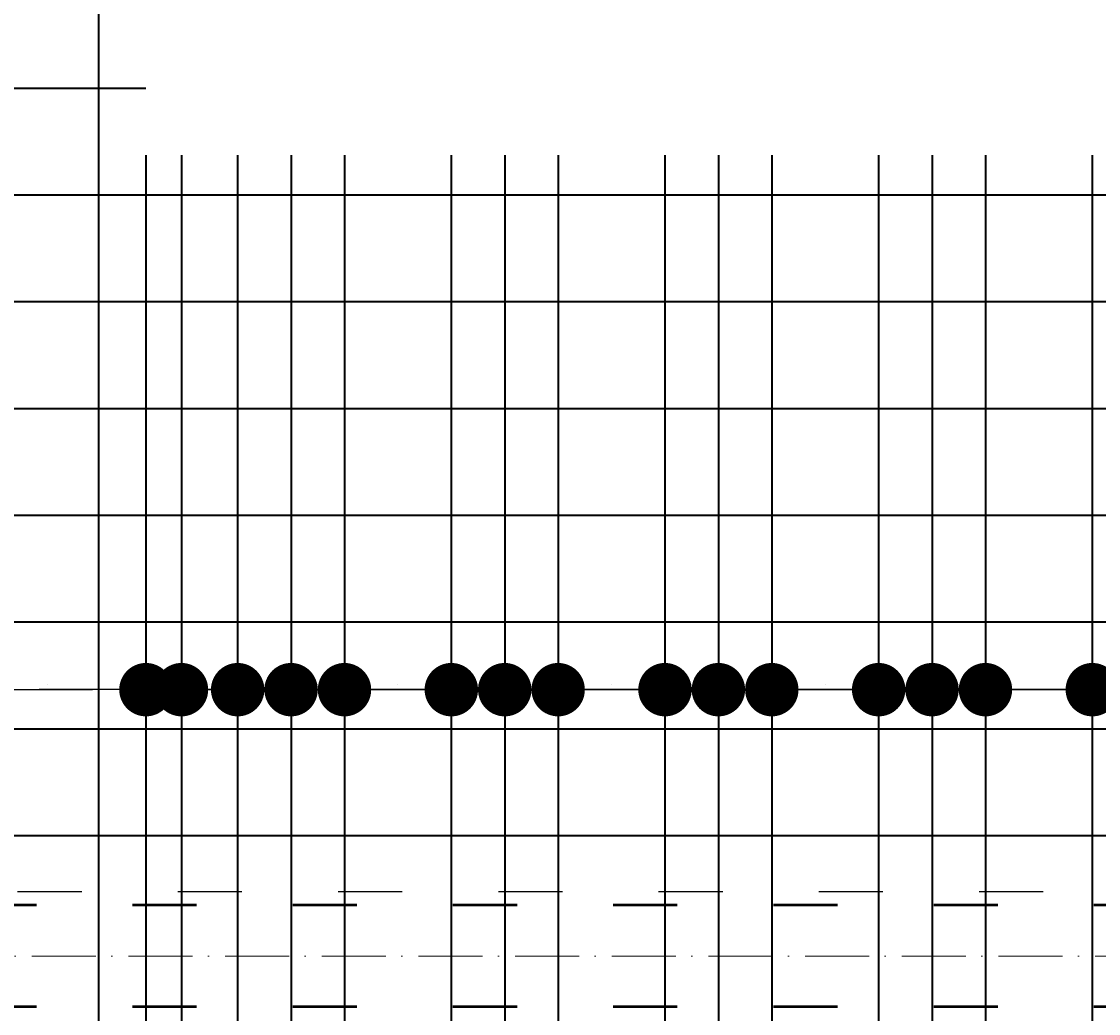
# Model space of a CAD drawing. Header units: millimetres. Extents: x 300938 to 312016, y 11971 to 20881.
# Tile 96 of 239: x 310455 to 310657, y 14688 to 14874. Entities that reach past the tile are written whole.
import ezdxf

# ---------------------------------------------------------------- set-up
doc = ezdxf.new("R2010")
doc.units = ezdxf.units.MM
doc.linetypes.add('ACAD_ISO03W100', pattern=[30, 12, -18])
doc.linetypes.add('ACAD_ISO10W100', pattern=[18, 12, -3, 0, -3])
for name, color, linetype, lineweight in [('konstrukcja wymiary', 1, 'Continuous', 13), ('osie', 5, 'ACAD_ISO10W100', 13), ('zbrojenie', 4, 'Continuous', 50), ('zbrojenie płyty', 141, 'Continuous', 35)]:
    doc.layers.add(name, color=color, linetype=linetype, lineweight=lineweight)
doc.layers.add('przerywane', color=6, linetype='ACAD_ISO03W100')
doc.styles.add('KONSTRUKCJA', font='romand.shx', dxfattribs={"oblique": 10})
doc.styles.get("Standard").update_dxf_attribs({"font": 'romand.shx', "oblique": 10})
doc.dimstyles.new('150', dxfattribs={"dimtxt": 10, "dimasz": 7, "dimexe": 1.25, "dimexo": 0.625, "dimgap": 3, "dimtad": 1, "dimdec": 0, "dimrnd": 0.5, "dimtxsty": 'KONSTRUKCJA', "dimblk": 'ARCHTICK', "dimcen": 2.5, "dimadec": 0, "dimazin": 0, "dimtfac": 1, "dimtdec": 0, "dimtix": 1, "dimtmove": 0, "dimatfit": 3, "dimfxl": 4, "dimfxlon": 1, "dimarcsym": 0})
doc.dimstyles.new('kropki', dxfattribs={"dimtxt": 0.001, "dimasz": 10, "dimexe": 1.25, "dimexo": 0.625, "dimgap": 1, "dimtad": 1, "dimtxsty": 'Standard', "dimblk": 'DOT', "dimcen": 2.5, "dimadec": 0, "dimazin": 0, "dimtfac": 1, "dimtmove": 0, "dimatfit": 3, "dimfxl": 1, "dimfxlon": 1, "dimarcsym": 0})

# ---------------------------------------------------------------- blocks, each defined once
blk = doc.blocks.new('_ArchTick')
at = {"color": 0, "linetype": 'ByBlock', "lineweight": 13, "const_width": 0.15}
blk.add_lwpolyline([(-0.5, -0.5), (0.5, 0.5)], dxfattribs=at)
blk = doc.blocks.new('*D2127')
at = {"layer": 'Defpoints', "color": 0, "transparency": 16777216}
for p in [(310572.63, 15501.22), (309884.63, 14520.22), (310572.63, 14393.22)]:
    blk.add_point(p, dxfattribs=at)
at = {"layer": 'konstrukcja wymiary', "color": 0, "lineweight": -2, "transparency": 16777216}
for p, q in [((309884.63, 15497.22), (309884.63, 15502.47)), ((310572.63, 15497.22), (310572.63, 15502.47)), ((309884.63, 15501.22), (310572.63, 15501.22))]:
    blk.add_line(p, q, dxfattribs=at)
at = {"layer": 'konstrukcja wymiary', "color": 0, "lineweight": -2, "transparency": 16777216, "xscale": 7, "yscale": 7, "zscale": 7, "rotation": 180}
blk.add_blockref('_ArchTick', (309884.63, 15501.22), dxfattribs=at)
at = {"layer": 'konstrukcja wymiary', "color": 0, "lineweight": -2, "transparency": 16777216, "xscale": 7, "yscale": 7, "zscale": 7}
blk.add_blockref('_ArchTick', (310572.63, 15501.22), dxfattribs=at)
at = {"layer": 'konstrukcja wymiary', "color": 0, "transparency": 16777216, "insert": (310228.63, 15509.22), "char_height": 10, "attachment_point": 5, "style": 'KONSTRUKCJA'}
blk.add_mtext('688', dxfattribs=at)
blk = doc.blocks.new('*D2128')
at = {"layer": 'Defpoints', "color": 0, "transparency": 16777216}
for p in [(310736.63, 15501.22), (310572.63, 14393.22), (310736.63, 14393.22)]:
    blk.add_point(p, dxfattribs=at)
at = {"layer": 'konstrukcja wymiary', "color": 0, "lineweight": -2, "transparency": 16777216}
for p, q in [((310572.63, 15497.22), (310572.63, 15502.47)), ((310736.63, 15497.22), (310736.63, 15502.47)), ((310572.63, 15501.22), (310736.63, 15501.22))]:
    blk.add_line(p, q, dxfattribs=at)
at = {"layer": 'konstrukcja wymiary', "color": 0, "lineweight": -2, "transparency": 16777216, "xscale": 7, "yscale": 7, "zscale": 7, "rotation": 180}
blk.add_blockref('_ArchTick', (310572.63, 15501.22), dxfattribs=at)
at = {"layer": 'konstrukcja wymiary', "color": 0, "lineweight": -2, "transparency": 16777216, "xscale": 7, "yscale": 7, "zscale": 7}
blk.add_blockref('_ArchTick', (310736.63, 15501.22), dxfattribs=at)
at = {"layer": 'konstrukcja wymiary', "color": 0, "transparency": 16777216, "insert": (310654.63, 15509.22), "char_height": 10, "attachment_point": 5, "style": 'KONSTRUKCJA'}
blk.add_mtext('164', dxfattribs=at)
blk = doc.blocks.new('_Dot')
at = {"color": 0, "linetype": 'ByBlock', "lineweight": -2}
blk.add_line((-0.5, 0), (-1, 0), dxfattribs=at)
at = {"color": 0, "linetype": 'ByBlock', "const_width": 0.5}
blk.add_lwpolyline([(-0.25, 0, 1), (0.25, 0, 1)], format="xyb", close=True, dxfattribs=at)
blk = doc.blocks.new('*D2710')
at = {"layer": 'Defpoints', "color": 0, "transparency": 16777216}
for p in [(310478.65, 14749.11), (310441.74, 14721.72), (310478.65, 14721.72)]:
    blk.add_point(p, dxfattribs=at)
at = {"layer": 'konstrukcja wymiary', "color": 0, "lineweight": -2, "transparency": 16777216}
for p, q in [((310441.74, 14748.11), (310441.74, 14750.36)), ((310478.65, 14748.11), (310478.65, 14750.36)), ((310451.74, 14749.11), (310468.65, 14749.11))]:
    blk.add_line(p, q, dxfattribs=at)
at = {"layer": 'konstrukcja wymiary', "color": 0, "lineweight": -2, "transparency": 16777216, "xscale": 10, "yscale": 10, "zscale": 10, "rotation": 180}
blk.add_blockref('_Dot', (310441.74, 14749.11), dxfattribs=at)
at = {"layer": 'konstrukcja wymiary', "color": 0, "lineweight": -2, "transparency": 16777216, "xscale": 10, "yscale": 10, "zscale": 10}
blk.add_blockref('_Dot', (310478.65, 14749.11), dxfattribs=at)
at = {"layer": 'konstrukcja wymiary', "color": 0, "transparency": 16777216, "insert": (310460.2, 14750.11), "char_height": 0.001, "attachment_point": 5}
blk.add_mtext('36,91', dxfattribs=at)
blk = doc.blocks.new('*D2711')
at = {"layer": 'Defpoints', "color": 0, "transparency": 16777216}
for p in [(310485.3, 14749.11), (310478.65, 14721.72), (310485.3, 14721.72)]:
    blk.add_point(p, dxfattribs=at)
at = {"layer": 'konstrukcja wymiary', "color": 0, "lineweight": -2, "transparency": 16777216}
for p, q in [((310478.65, 14748.11), (310478.65, 14750.36)), ((310485.3, 14748.11), (310485.3, 14750.36)), ((310468.65, 14749.11), (310458.65, 14749.11)), ((310478.65, 14749.11), (310485.3, 14749.11)), ((310495.3, 14749.11), (310505.3, 14749.11))]:
    blk.add_line(p, q, dxfattribs=at)
at = {"layer": 'konstrukcja wymiary', "color": 0, "lineweight": -2, "transparency": 16777216, "xscale": 10, "yscale": 10, "zscale": 10}
blk.add_blockref('_Dot', (310478.65, 14749.11), dxfattribs=at)
at = {"layer": 'konstrukcja wymiary', "color": 0, "lineweight": -2, "transparency": 16777216, "xscale": 10, "yscale": 10, "zscale": 10, "rotation": 180}
blk.add_blockref('_Dot', (310485.3, 14749.11), dxfattribs=at)
at = {"layer": 'konstrukcja wymiary', "color": 0, "transparency": 16777216, "insert": (310481.98, 14750.11), "char_height": 0.001, "attachment_point": 5}
blk.add_mtext('6,65', dxfattribs=at)
blk = doc.blocks.new('*D2712')
at = {"layer": 'Defpoints', "color": 0, "transparency": 16777216}
for p in [(310495.82, 14749.11), (310485.3, 14721.72), (310495.82, 14721.72)]:
    blk.add_point(p, dxfattribs=at)
at = {"layer": 'konstrukcja wymiary', "color": 0, "lineweight": -2, "transparency": 16777216}
for p, q in [((310485.3, 14748.11), (310485.3, 14750.36)), ((310495.82, 14748.11), (310495.82, 14750.36)), ((310475.3, 14749.11), (310465.3, 14749.11)), ((310485.3, 14749.11), (310495.82, 14749.11)), ((310505.82, 14749.11), (310515.82, 14749.11))]:
    blk.add_line(p, q, dxfattribs=at)
at = {"layer": 'konstrukcja wymiary', "color": 0, "lineweight": -2, "transparency": 16777216, "xscale": 10, "yscale": 10, "zscale": 10}
blk.add_blockref('_Dot', (310485.3, 14749.11), dxfattribs=at)
at = {"layer": 'konstrukcja wymiary', "color": 0, "lineweight": -2, "transparency": 16777216, "xscale": 10, "yscale": 10, "zscale": 10, "rotation": 180}
blk.add_blockref('_Dot', (310495.82, 14749.11), dxfattribs=at)
at = {"layer": 'konstrukcja wymiary', "color": 0, "transparency": 16777216, "insert": (310490.56, 14750.11), "char_height": 0.001, "attachment_point": 5}
blk.add_mtext('10,52', dxfattribs=at)
blk = doc.blocks.new('*D2713')
at = {"layer": 'Defpoints', "color": 0, "transparency": 16777216}
for p in [(310505.82, 14749.11), (310495.82, 14721.72), (310505.82, 14721.72)]:
    blk.add_point(p, dxfattribs=at)
at = {"layer": 'konstrukcja wymiary', "color": 0, "lineweight": -2, "transparency": 16777216}
for p, q in [((310495.82, 14748.11), (310495.82, 14750.36)), ((310505.82, 14748.11), (310505.82, 14750.36)), ((310485.82, 14749.11), (310475.82, 14749.11)), ((310495.82, 14749.11), (310505.82, 14749.11)), ((310515.82, 14749.11), (310525.82, 14749.11))]:
    blk.add_line(p, q, dxfattribs=at)
at = {"layer": 'konstrukcja wymiary', "color": 0, "lineweight": -2, "transparency": 16777216, "xscale": 10, "yscale": 10, "zscale": 10}
blk.add_blockref('_Dot', (310495.82, 14749.11), dxfattribs=at)
at = {"layer": 'konstrukcja wymiary', "color": 0, "lineweight": -2, "transparency": 16777216, "xscale": 10, "yscale": 10, "zscale": 10, "rotation": 180}
blk.add_blockref('_Dot', (310505.82, 14749.11), dxfattribs=at)
at = {"layer": 'konstrukcja wymiary', "color": 0, "transparency": 16777216, "insert": (310500.82, 14750.11), "char_height": 0.001, "attachment_point": 5}
blk.add_mtext('10', dxfattribs=at)
blk = doc.blocks.new('*D2714')
at = {"layer": 'Defpoints', "color": 0, "transparency": 16777216}
for p in [(310515.82, 14749.11), (310505.82, 14721.72), (310515.82, 14721.72)]:
    blk.add_point(p, dxfattribs=at)
at = {"layer": 'konstrukcja wymiary', "color": 0, "lineweight": -2, "transparency": 16777216}
for p, q in [((310505.82, 14748.11), (310505.82, 14750.36)), ((310515.82, 14748.11), (310515.82, 14750.36)), ((310495.82, 14749.11), (310485.82, 14749.11)), ((310505.82, 14749.11), (310515.82, 14749.11)), ((310525.82, 14749.11), (310535.82, 14749.11))]:
    blk.add_line(p, q, dxfattribs=at)
at = {"layer": 'konstrukcja wymiary', "color": 0, "lineweight": -2, "transparency": 16777216, "xscale": 10, "yscale": 10, "zscale": 10}
blk.add_blockref('_Dot', (310505.82, 14749.11), dxfattribs=at)
at = {"layer": 'konstrukcja wymiary', "color": 0, "lineweight": -2, "transparency": 16777216, "xscale": 10, "yscale": 10, "zscale": 10, "rotation": 180}
blk.add_blockref('_Dot', (310515.82, 14749.11), dxfattribs=at)
at = {"layer": 'konstrukcja wymiary', "color": 0, "transparency": 16777216, "insert": (310510.82, 14750.11), "char_height": 0.001, "attachment_point": 5}
blk.add_mtext('10', dxfattribs=at)
blk = doc.blocks.new('*D2715')
at = {"layer": 'Defpoints', "color": 0, "transparency": 16777216}
for p in [(310535.82, 14749.11), (310515.82, 14721.72), (310535.82, 14721.72)]:
    blk.add_point(p, dxfattribs=at)
at = {"layer": 'konstrukcja wymiary', "color": 0, "lineweight": -2, "transparency": 16777216}
for p, q in [((310515.82, 14748.11), (310515.82, 14750.36)), ((310535.82, 14748.11), (310535.82, 14750.36)), ((310505.82, 14749.11), (310495.82, 14749.11)), ((310515.82, 14749.11), (310535.82, 14749.11)), ((310545.82, 14749.11), (310555.82, 14749.11))]:
    blk.add_line(p, q, dxfattribs=at)
at = {"layer": 'konstrukcja wymiary', "color": 0, "lineweight": -2, "transparency": 16777216, "xscale": 10, "yscale": 10, "zscale": 10}
blk.add_blockref('_Dot', (310515.82, 14749.11), dxfattribs=at)
at = {"layer": 'konstrukcja wymiary', "color": 0, "lineweight": -2, "transparency": 16777216, "xscale": 10, "yscale": 10, "zscale": 10, "rotation": 180}
blk.add_blockref('_Dot', (310535.82, 14749.11), dxfattribs=at)
at = {"layer": 'konstrukcja wymiary', "color": 0, "transparency": 16777216, "insert": (310525.82, 14750.11), "char_height": 0.001, "attachment_point": 5}
blk.add_mtext('20', dxfattribs=at)
blk = doc.blocks.new('*D2716')
at = {"layer": 'Defpoints', "color": 0, "transparency": 16777216}
for p in [(310545.82, 14749.11), (310535.82, 14721.72), (310545.82, 14721.72)]:
    blk.add_point(p, dxfattribs=at)
at = {"layer": 'konstrukcja wymiary', "color": 0, "lineweight": -2, "transparency": 16777216}
for p, q in [((310535.82, 14748.11), (310535.82, 14750.36)), ((310545.82, 14748.11), (310545.82, 14750.36)), ((310525.82, 14749.11), (310515.82, 14749.11)), ((310535.82, 14749.11), (310545.82, 14749.11)), ((310555.82, 14749.11), (310565.82, 14749.11))]:
    blk.add_line(p, q, dxfattribs=at)
at = {"layer": 'konstrukcja wymiary', "color": 0, "lineweight": -2, "transparency": 16777216, "xscale": 10, "yscale": 10, "zscale": 10}
blk.add_blockref('_Dot', (310535.82, 14749.11), dxfattribs=at)
at = {"layer": 'konstrukcja wymiary', "color": 0, "lineweight": -2, "transparency": 16777216, "xscale": 10, "yscale": 10, "zscale": 10, "rotation": 180}
blk.add_blockref('_Dot', (310545.82, 14749.11), dxfattribs=at)
at = {"layer": 'konstrukcja wymiary', "color": 0, "transparency": 16777216, "insert": (310540.82, 14750.11), "char_height": 0.001, "attachment_point": 5}
blk.add_mtext('10', dxfattribs=at)
blk = doc.blocks.new('*D2717')
at = {"layer": 'Defpoints', "color": 0, "transparency": 16777216}
for p in [(310555.82, 14749.11), (310545.82, 14721.72), (310555.82, 14721.72)]:
    blk.add_point(p, dxfattribs=at)
at = {"layer": 'konstrukcja wymiary', "color": 0, "lineweight": -2, "transparency": 16777216}
for p, q in [((310545.82, 14748.11), (310545.82, 14750.36)), ((310555.82, 14748.11), (310555.82, 14750.36)), ((310535.82, 14749.11), (310525.82, 14749.11)), ((310545.82, 14749.11), (310555.82, 14749.11)), ((310565.82, 14749.11), (310575.82, 14749.11))]:
    blk.add_line(p, q, dxfattribs=at)
at = {"layer": 'konstrukcja wymiary', "color": 0, "lineweight": -2, "transparency": 16777216, "xscale": 10, "yscale": 10, "zscale": 10}
blk.add_blockref('_Dot', (310545.82, 14749.11), dxfattribs=at)
at = {"layer": 'konstrukcja wymiary', "color": 0, "lineweight": -2, "transparency": 16777216, "xscale": 10, "yscale": 10, "zscale": 10, "rotation": 180}
blk.add_blockref('_Dot', (310555.82, 14749.11), dxfattribs=at)
at = {"layer": 'konstrukcja wymiary', "color": 0, "transparency": 16777216, "insert": (310550.82, 14750.11), "char_height": 0.001, "attachment_point": 5}
blk.add_mtext('10', dxfattribs=at)
blk = doc.blocks.new('*D2718')
at = {"layer": 'Defpoints', "color": 0, "transparency": 16777216}
for p in [(310575.82, 14749.11), (310555.82, 14721.72), (310575.82, 14721.72)]:
    blk.add_point(p, dxfattribs=at)
at = {"layer": 'konstrukcja wymiary', "color": 0, "lineweight": -2, "transparency": 16777216}
for p, q in [((310555.82, 14748.11), (310555.82, 14750.36)), ((310575.82, 14748.11), (310575.82, 14750.36)), ((310545.82, 14749.11), (310535.82, 14749.11)), ((310555.82, 14749.11), (310575.82, 14749.11)), ((310585.82, 14749.11), (310595.82, 14749.11))]:
    blk.add_line(p, q, dxfattribs=at)
at = {"layer": 'konstrukcja wymiary', "color": 0, "lineweight": -2, "transparency": 16777216, "xscale": 10, "yscale": 10, "zscale": 10}
blk.add_blockref('_Dot', (310555.82, 14749.11), dxfattribs=at)
at = {"layer": 'konstrukcja wymiary', "color": 0, "lineweight": -2, "transparency": 16777216, "xscale": 10, "yscale": 10, "zscale": 10, "rotation": 180}
blk.add_blockref('_Dot', (310575.82, 14749.11), dxfattribs=at)
at = {"layer": 'konstrukcja wymiary', "color": 0, "transparency": 16777216, "insert": (310565.82, 14750.11), "char_height": 0.001, "attachment_point": 5}
blk.add_mtext('20', dxfattribs=at)
blk = doc.blocks.new('*D2719')
at = {"layer": 'Defpoints', "color": 0, "transparency": 16777216}
for p in [(310585.82, 14749.11), (310575.82, 14721.72), (310585.82, 14721.72)]:
    blk.add_point(p, dxfattribs=at)
at = {"layer": 'konstrukcja wymiary', "color": 0, "lineweight": -2, "transparency": 16777216}
for p, q in [((310575.82, 14748.11), (310575.82, 14750.36)), ((310585.82, 14748.11), (310585.82, 14750.36)), ((310565.82, 14749.11), (310555.82, 14749.11)), ((310575.82, 14749.11), (310585.82, 14749.11)), ((310595.82, 14749.11), (310605.82, 14749.11))]:
    blk.add_line(p, q, dxfattribs=at)
at = {"layer": 'konstrukcja wymiary', "color": 0, "lineweight": -2, "transparency": 16777216, "xscale": 10, "yscale": 10, "zscale": 10}
blk.add_blockref('_Dot', (310575.82, 14749.11), dxfattribs=at)
at = {"layer": 'konstrukcja wymiary', "color": 0, "lineweight": -2, "transparency": 16777216, "xscale": 10, "yscale": 10, "zscale": 10, "rotation": 180}
blk.add_blockref('_Dot', (310585.82, 14749.11), dxfattribs=at)
at = {"layer": 'konstrukcja wymiary', "color": 0, "transparency": 16777216, "insert": (310580.82, 14750.11), "char_height": 0.001, "attachment_point": 5}
blk.add_mtext('10', dxfattribs=at)
blk = doc.blocks.new('*D2720')
at = {"layer": 'Defpoints', "color": 0, "transparency": 16777216}
for p in [(310595.82, 14749.11), (310585.82, 14721.72), (310595.82, 14721.72)]:
    blk.add_point(p, dxfattribs=at)
at = {"layer": 'konstrukcja wymiary', "color": 0, "lineweight": -2, "transparency": 16777216}
for p, q in [((310585.82, 14748.11), (310585.82, 14750.36)), ((310595.82, 14748.11), (310595.82, 14750.36)), ((310575.82, 14749.11), (310565.82, 14749.11)), ((310585.82, 14749.11), (310595.82, 14749.11)), ((310605.82, 14749.11), (310615.82, 14749.11))]:
    blk.add_line(p, q, dxfattribs=at)
at = {"layer": 'konstrukcja wymiary', "color": 0, "lineweight": -2, "transparency": 16777216, "xscale": 10, "yscale": 10, "zscale": 10}
blk.add_blockref('_Dot', (310585.82, 14749.11), dxfattribs=at)
at = {"layer": 'konstrukcja wymiary', "color": 0, "lineweight": -2, "transparency": 16777216, "xscale": 10, "yscale": 10, "zscale": 10, "rotation": 180}
blk.add_blockref('_Dot', (310595.82, 14749.11), dxfattribs=at)
at = {"layer": 'konstrukcja wymiary', "color": 0, "transparency": 16777216, "insert": (310590.82, 14750.11), "char_height": 0.001, "attachment_point": 5}
blk.add_mtext('10', dxfattribs=at)
blk = doc.blocks.new('*D2721')
at = {"layer": 'Defpoints', "color": 0, "transparency": 16777216}
for p in [(310615.82, 14749.11), (310595.82, 14721.72), (310615.82, 14721.72)]:
    blk.add_point(p, dxfattribs=at)
at = {"layer": 'konstrukcja wymiary', "color": 0, "lineweight": -2, "transparency": 16777216}
for p, q in [((310595.82, 14748.11), (310595.82, 14750.36)), ((310615.82, 14748.11), (310615.82, 14750.36)), ((310585.82, 14749.11), (310575.82, 14749.11)), ((310595.82, 14749.11), (310615.82, 14749.11)), ((310625.82, 14749.11), (310635.82, 14749.11))]:
    blk.add_line(p, q, dxfattribs=at)
at = {"layer": 'konstrukcja wymiary', "color": 0, "lineweight": -2, "transparency": 16777216, "xscale": 10, "yscale": 10, "zscale": 10}
blk.add_blockref('_Dot', (310595.82, 14749.11), dxfattribs=at)
at = {"layer": 'konstrukcja wymiary', "color": 0, "lineweight": -2, "transparency": 16777216, "xscale": 10, "yscale": 10, "zscale": 10, "rotation": 180}
blk.add_blockref('_Dot', (310615.82, 14749.11), dxfattribs=at)
at = {"layer": 'konstrukcja wymiary', "color": 0, "transparency": 16777216, "insert": (310605.82, 14750.11), "char_height": 0.001, "attachment_point": 5}
blk.add_mtext('20', dxfattribs=at)
blk = doc.blocks.new('*D2722')
at = {"layer": 'Defpoints', "color": 0, "transparency": 16777216}
for p in [(310635.82, 14749.11), (310615.82, 14721.72), (310635.82, 14721.72)]:
    blk.add_point(p, dxfattribs=at)
at = {"layer": 'konstrukcja wymiary', "color": 0, "lineweight": -2, "transparency": 16777216}
for p, q in [((310615.82, 14748.11), (310615.82, 14750.36)), ((310635.82, 14748.11), (310635.82, 14750.36)), ((310605.82, 14749.11), (310595.82, 14749.11)), ((310615.82, 14749.11), (310635.82, 14749.11)), ((310645.82, 14749.11), (310655.82, 14749.11))]:
    blk.add_line(p, q, dxfattribs=at)
at = {"layer": 'konstrukcja wymiary', "color": 0, "lineweight": -2, "transparency": 16777216, "xscale": 10, "yscale": 10, "zscale": 10}
blk.add_blockref('_Dot', (310615.82, 14749.11), dxfattribs=at)
at = {"layer": 'konstrukcja wymiary', "color": 0, "lineweight": -2, "transparency": 16777216, "xscale": 10, "yscale": 10, "zscale": 10, "rotation": 180}
blk.add_blockref('_Dot', (310635.82, 14749.11), dxfattribs=at)
at = {"layer": 'konstrukcja wymiary', "color": 0, "transparency": 16777216, "insert": (310625.82, 14750.11), "char_height": 0.001, "attachment_point": 5}
blk.add_mtext('20', dxfattribs=at)
blk = doc.blocks.new('*D2723')
at = {"layer": 'Defpoints', "color": 0, "transparency": 16777216}
for p in [(310625.82, 14749.11), (310625.82, 14721.72), (310635.82, 14721.72)]:
    blk.add_point(p, dxfattribs=at)
at = {"layer": 'konstrukcja wymiary', "color": 0, "lineweight": -2, "transparency": 16777216}
for p, q in [((310625.82, 14748.11), (310625.82, 14750.36)), ((310635.82, 14748.11), (310635.82, 14750.36)), ((310615.82, 14749.11), (310605.82, 14749.11)), ((310635.82, 14749.11), (310625.82, 14749.11)), ((310645.82, 14749.11), (310655.82, 14749.11))]:
    blk.add_line(p, q, dxfattribs=at)
at = {"layer": 'konstrukcja wymiary', "color": 0, "lineweight": -2, "transparency": 16777216, "xscale": 10, "yscale": 10, "zscale": 10}
blk.add_blockref('_Dot', (310625.82, 14749.11), dxfattribs=at)
at = {"layer": 'konstrukcja wymiary', "color": 0, "lineweight": -2, "transparency": 16777216, "xscale": 10, "yscale": 10, "zscale": 10, "rotation": 180}
blk.add_blockref('_Dot', (310635.82, 14749.11), dxfattribs=at)
at = {"layer": 'konstrukcja wymiary', "color": 0, "transparency": 16777216, "insert": (310630.82, 14750.11), "char_height": 0.001, "attachment_point": 5}
blk.add_mtext('10', dxfattribs=at)
blk = doc.blocks.new('*D2724')
at = {"layer": 'Defpoints', "color": 0, "transparency": 16777216}
for p in [(310655.82, 14749.11), (310625.82, 14721.72), (310655.82, 14721.72)]:
    blk.add_point(p, dxfattribs=at)
at = {"layer": 'konstrukcja wymiary', "color": 0, "lineweight": -2, "transparency": 16777216}
for p, q in [((310625.82, 14748.11), (310625.82, 14750.36)), ((310655.82, 14748.11), (310655.82, 14750.36)), ((310635.82, 14749.11), (310645.82, 14749.11))]:
    blk.add_line(p, q, dxfattribs=at)
at = {"layer": 'konstrukcja wymiary', "color": 0, "lineweight": -2, "transparency": 16777216, "xscale": 10, "yscale": 10, "zscale": 10, "rotation": 180}
blk.add_blockref('_Dot', (310625.82, 14749.11), dxfattribs=at)
at = {"layer": 'konstrukcja wymiary', "color": 0, "lineweight": -2, "transparency": 16777216, "xscale": 10, "yscale": 10, "zscale": 10}
blk.add_blockref('_Dot', (310655.82, 14749.11), dxfattribs=at)
at = {"layer": 'konstrukcja wymiary', "color": 0, "transparency": 16777216, "insert": (310640.82, 14750.11), "char_height": 0.001, "attachment_point": 5}
blk.add_mtext('30', dxfattribs=at)
blk = doc.blocks.new('*D2725')
at = {"layer": 'Defpoints', "color": 0, "transparency": 16777216}
for p in [(310663.9, 14749.11), (310655.82, 14721.72), (310663.9, 14721.72)]:
    blk.add_point(p, dxfattribs=at)
at = {"layer": 'konstrukcja wymiary', "color": 0, "lineweight": -2, "transparency": 16777216}
for p, q in [((310655.82, 14748.11), (310655.82, 14750.36)), ((310663.9, 14748.11), (310663.9, 14750.36)), ((310645.82, 14749.11), (310635.82, 14749.11)), ((310655.82, 14749.11), (310663.9, 14749.11)), ((310673.9, 14749.11), (310683.9, 14749.11))]:
    blk.add_line(p, q, dxfattribs=at)
at = {"layer": 'konstrukcja wymiary', "color": 0, "lineweight": -2, "transparency": 16777216, "xscale": 10, "yscale": 10, "zscale": 10}
blk.add_blockref('_Dot', (310655.82, 14749.11), dxfattribs=at)
at = {"layer": 'konstrukcja wymiary', "color": 0, "lineweight": -2, "transparency": 16777216, "xscale": 10, "yscale": 10, "zscale": 10, "rotation": 180}
blk.add_blockref('_Dot', (310663.9, 14749.11), dxfattribs=at)
at = {"layer": 'konstrukcja wymiary', "color": 0, "transparency": 16777216, "insert": (310659.86, 14750.11), "char_height": 0.001, "attachment_point": 5}
blk.add_mtext('8,08', dxfattribs=at)

msp = doc.modelspace()

# ---------------------------------------------------------------- linework, layer by layer
at = {"layer": 'osie'}
msp.add_line((308773.963, 14699.224), (310778.683, 14699.224), dxfattribs=at)
at = {"layer": 'przerywane'}
msp.add_line((310736.631, 14711.224), (310340.631, 14711.224), dxfattribs=at)
at = {"layer": 'zbrojenie', "linetype": 'ACAD_ISO03W100'}
for p, q in [((310758.131, 14708.724), (308979.131, 14708.724)), ((310758.131, 14689.724), (308979.131, 14689.724))]:
    msp.add_line(p, q, dxfattribs=at)
at = {"layer": 'zbrojenie płyty'}
for p, q in [((310469.744, 15288.724), (310469.744, 14549.224)), ((309878.631, 14861.724), (310478.631, 14861.724)), ((310478.65, 14849.224), (310478.65, 14549.224)), ((310485.3, 14849.224), (310485.3, 14549.224)), ((310495.819, 14849.224), (310495.819, 14549.224)), ((310505.819, 14849.224), (310505.819, 14549.224)), ((310515.819, 14849.224), (310515.819, 14549.224)), ((310535.819, 14849.224), (310535.819, 14549.224)), ((310545.819, 14849.224), (310545.819, 14549.224)), ((310555.819, 14849.224), (310555.819, 14549.224)), ((310575.819, 14849.224), (310575.819, 14549.224)), ((310585.819, 14849.224), (310585.819, 14549.224)), ((310595.819, 14849.224), (310595.819, 14549.224)), ((310615.819, 14849.224), (310615.819, 14549.224)), ((310625.819, 14849.224), (310625.819, 14549.224)), ((310635.819, 14849.224), (310635.819, 14549.224)), ((310655.819, 14849.224), (310655.819, 14549.224)), ((310758.131, 14841.724), (309838.631, 14841.724)), ((310758.131, 14821.724), (309838.631, 14821.724)), ((310758.131, 14801.724), (309838.631, 14801.724)), ((310758.131, 14781.724), (309838.631, 14781.724)), ((310758.131, 14761.724), (309838.631, 14761.724)), ((310758.131, 14741.724), (309838.631, 14741.724)), ((310758.131, 14721.724), (309838.631, 14721.724))]:
    msp.add_line(p, q, dxfattribs=at)

# ---------------------------------------------------------------- dimensions: what is measured, and where the dimension line sits
at = {"layer": 'konstrukcja wymiary'}
for base, p1, p2, dimstyle, picture, middle in [((310572.631, 15501.224), (309884.631, 14520.224), (310572.631, 14393.224), '150', '*D2127', (310228.631, 15509.224)), ((310736.631, 15501.224), (310572.631, 14393.224), (310736.631, 14393.224), '150', '*D2128', (310654.631, 15509.224)), ((310478.65, 14749.109), (310441.744, 14721.724), (310478.65, 14721.724), 'kropki', '*D2710', (310460.197, 14750.109)), ((310485.3, 14749.109), (310478.65, 14721.724), (310485.3, 14721.724), 'kropki', '*D2711', (310481.975, 14750.109)), ((310495.819, 14749.109), (310485.3, 14721.724), (310495.819, 14721.724), 'kropki', '*D2712', (310490.56, 14750.109)), ((310505.819, 14749.109), (310495.819, 14721.724), (310505.819, 14721.724), 'kropki', '*D2713', (310500.819, 14750.109)), ((310515.819, 14749.109), (310505.819, 14721.724), (310515.819, 14721.724), 'kropki', '*D2714', (310510.819, 14750.109)), ((310535.819, 14749.109), (310515.819, 14721.724), (310535.819, 14721.724), 'kropki', '*D2715', (310525.819, 14750.109)), ((310545.819, 14749.109), (310535.819, 14721.724), (310545.819, 14721.724), 'kropki', '*D2716', (310540.819, 14750.109)), ((310555.819, 14749.109), (310545.819, 14721.724), (310555.819, 14721.724), 'kropki', '*D2717', (310550.819, 14750.109)), ((310575.819, 14749.109), (310555.819, 14721.724), (310575.819, 14721.724), 'kropki', '*D2718', (310565.819, 14750.109)), ((310585.819, 14749.109), (310575.819, 14721.724), (310585.819, 14721.724), 'kropki', '*D2719', (310580.819, 14750.109)), ((310595.819, 14749.109), (310585.819, 14721.724), (310595.819, 14721.724), 'kropki', '*D2720', (310590.819, 14750.109)), ((310615.819, 14749.109), (310595.819, 14721.724), (310615.819, 14721.724), 'kropki', '*D2721', (310605.819, 14750.109)), ((310635.819, 14749.109), (310615.819, 14721.724), (310635.819, 14721.724), 'kropki', '*D2722', (310625.819, 14750.109)), ((310625.819, 14749.109), (310635.819, 14721.724), (310625.819, 14721.724), 'kropki', '*D2723', (310630.819, 14750.109)), ((310655.819, 14749.109), (310625.819, 14721.724), (310655.819, 14721.724), 'kropki', '*D2724', (310640.819, 14750.109)), ((310663.899, 14749.109), (310655.819, 14721.724), (310663.899, 14721.724), 'kropki', '*D2725', (310659.859, 14750.109))]:
    dim = msp.add_linear_dim(base=base, p1=p1, p2=p2, dimstyle=dimstyle, override={"dimtmove": 1}, dxfattribs=at)
    dim.commit()
    dim.dimension.update_dxf_attribs({"geometry": picture, "text_midpoint": middle})

doc.saveas('drawing.dxf')
